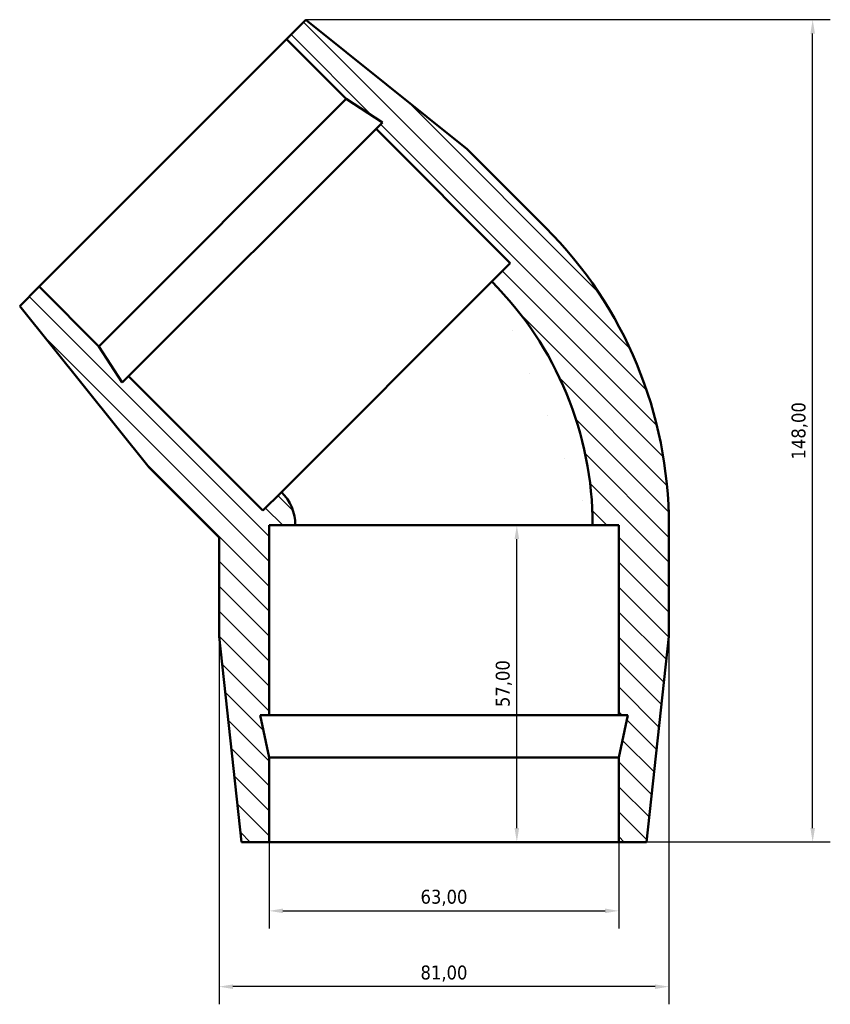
# Model space of a CAD drawing. Header units: millimetres. Extents: x -126 to 1288, y -178 to 886.
# Tile 3 of 6: x 95 to 241, y 700 to 877. Entities that reach past the tile are written whole.
import ezdxf

# ---------------------------------------------------------------- set-up
doc = ezdxf.new("R2010")
doc.units = ezdxf.units.MM
for name, color, linetype, lineweight in [('Dimension (ISO)', 7, 'Continuous', 25), ('Hatch (ISO)', 7, 'Continuous', 18), ('Visible (ISO)', 7, 'Continuous', 50)]:
    doc.layers.add(name, color=color, linetype=linetype, lineweight=lineweight)
doc.styles.add('Note Text (ISO)', font='tahoma.ttf')
doc.dimstyles.new('Default (ISO)', dxfattribs={"dimtxt": 2.5, "dimasz": 2.5, "dimexe": 3.175, "dimexo": 0, "dimgap": 0.762, "dimtad": 1, "dimrnd": 1e-08, "dimzin": 0, "dimtxsty": 'Note Text (ISO)', "dimcen": 0.09, "dimdle": 10, "dimclrd": 256, "dimclre": 256, "dimclrt": 232, "dimazin": 0, "dimtfac": 1.40208, "dimtmove": 0, "dimatfit": 3, "dimfxl": 1, "dimtolj": 1, "dimtzin": 0, "dimlwd": -1, "dimlwe": -1, "dimarcsym": 0})

# ---------------------------------------------------------------- blocks, each defined once
blk = doc.blocks.new('*D11')
at = {"layer": 'Defpoints', "color": 0, "transparency": 16777216}
for p in [(146.08, 877.03), (237.33, 877.03), (170.94, 729.03)]:
    blk.add_point(p, dxfattribs=at)
at = {"layer": 'Dimension (ISO)', "transparency": 16777216}
for p, q in [((146.08, 877.03), (240.51, 877.03)), ((237.33, 731.53), (237.33, 874.53)), ((170.94, 729.03), (240.51, 729.03))]:
    blk.add_line(p, q, dxfattribs=at)
for points in [[(236.92, 874.53), (237.75, 874.53), (237.33, 877.03)], [(236.92, 731.53), (237.75, 731.53), (237.33, 729.03)]]:
    blk.add_solid(points, dxfattribs=at)
at = {"layer": 'Dimension (ISO)', "color": 232, "true_color": 0xca0064, "transparency": 16777216, "insert": (234.98, 803.03), "char_height": 2.5, "attachment_point": 5, "rotation": 90, "style": 'Note Text (ISO)'}
blk.add_mtext('\\A1;148,00', dxfattribs=at)
blk = doc.blocks.new('*D12')
at = {"layer": 'Defpoints', "color": 0, "transparency": 16777216}
for p in [(170.94, 786.03), (184.06, 786.03), (170.94, 729.03)]:
    blk.add_point(p, dxfattribs=at)
at = {"layer": 'Dimension (ISO)', "transparency": 16777216}
for p, q in [((170.94, 786.03), (187.23, 786.03)), ((184.06, 731.53), (184.06, 783.53)), ((170.94, 729.03), (187.23, 729.03))]:
    blk.add_line(p, q, dxfattribs=at)
for points in [[(183.64, 783.53), (184.48, 783.53), (184.06, 786.03)], [(183.64, 731.53), (184.48, 731.53), (184.06, 729.03)]]:
    blk.add_solid(points, dxfattribs=at)
at = {"layer": 'Dimension (ISO)', "color": 232, "true_color": 0xca0064, "transparency": 16777216, "insert": (181.71, 757.53), "char_height": 2.5, "attachment_point": 5, "rotation": 90, "style": 'Note Text (ISO)'}
blk.add_mtext('\\A1;57,00', dxfattribs=at)
blk = doc.blocks.new('*D13')
at = {"layer": 'Defpoints', "color": 0, "transparency": 16777216}
for p in [(139.44, 729.03), (202.44, 729.03), (202.44, 716.63)]:
    blk.add_point(p, dxfattribs=at)
at = {"layer": 'Dimension (ISO)', "transparency": 16777216}
for p, q in [((139.44, 729.03), (139.44, 713.46)), ((202.44, 729.03), (202.44, 713.46)), ((141.94, 716.63), (199.94, 716.63))]:
    blk.add_line(p, q, dxfattribs=at)
for points in [[(141.94, 717.05), (141.94, 716.22), (139.44, 716.63)], [(199.94, 717.05), (199.94, 716.22), (202.44, 716.63)]]:
    blk.add_solid(points, dxfattribs=at)
at = {"layer": 'Dimension (ISO)', "color": 232, "true_color": 0xca0064, "transparency": 16777216, "insert": (170.94, 718.98), "char_height": 2.5, "attachment_point": 5, "style": 'Note Text (ISO)'}
blk.add_mtext('\\A1;63,00', dxfattribs=at)
blk = doc.blocks.new('*D14')
at = {"layer": 'Defpoints', "color": 0, "transparency": 16777216}
for p in [(130.44, 766.03), (211.44, 766.03), (130.44, 702.99)]:
    blk.add_point(p, dxfattribs=at)
at = {"layer": 'Dimension (ISO)', "transparency": 16777216}
for p, q in [((130.44, 766.03), (130.44, 699.81)), ((211.44, 766.03), (211.44, 699.81)), ((208.94, 702.99), (132.94, 702.99))]:
    blk.add_line(p, q, dxfattribs=at)
for points in [[(132.94, 703.4), (132.94, 702.57), (130.44, 702.99)], [(208.94, 703.4), (208.94, 702.57), (211.44, 702.99)]]:
    blk.add_solid(points, dxfattribs=at)
at = {"layer": 'Dimension (ISO)', "color": 232, "true_color": 0xca0064, "transparency": 16777216, "insert": (170.94, 705.34), "char_height": 2.5, "attachment_point": 5, "style": 'Note Text (ISO)'}
blk.add_mtext('\\A1;81,00', dxfattribs=at)

msp = doc.modelspace()

# ---------------------------------------------------------------- hatches: boundary and pattern name
at = {"layer": 'Hatch (ISO)'}
h = msp.add_hatch(dxfattribs=at)
h.set_pattern_fill('ANSI31', color=256, scale=25.4, angle=90, style=0)
h.set_pattern_definition([(135, (449.3754, -226.3886), (-2.245064, -2.245064), [])])
edge = h.paths.add_edge_path()
edge.add_ellipse((135.695, 786.025), major_axis=(75.743, 0), ratio=1, start_angle=0, end_angle=45)
edge.add_line((189.253, 839.584), (175.111, 853.726))
edge.add_line((175.111, 853.726), (146.084, 877.025))
edge.add_line((146.084, 877.025), (142.584, 873.525))
edge.add_line((142.584, 873.525), (153.332, 862.777))
edge.add_line((153.332, 862.777), (159.849, 858.545))
edge.add_line((159.849, 858.545), (158.706, 857.403))
edge.add_line((158.706, 857.403), (182.889, 833.22))
edge.add_line((182.889, 833.22), (179.548, 829.879))
edge.add_ellipse((135.695, 786.025), major_axis=(43.854, 43.854), ratio=1, start_angle=315, end_angle=360, ccw=False)
edge.add_line((197.713, 786.025), (202.438, 786.025))
edge.add_line((202.438, 786.025), (202.438, 751.825))
edge.add_line((202.438, 751.825), (204.053, 751.825))
edge.add_line((204.053, 751.825), (202.438, 744.225))
edge.add_line((202.438, 744.225), (202.438, 729.025))
edge.add_line((202.438, 729.025), (207.388, 729.025))
edge.add_line((207.388, 729.025), (211.438, 766.025))
edge.add_line((211.438, 766.025), (211.438, 786.025))
edge = h.paths.add_edge_path()
edge.add_line((117.836, 796.45), (130.438, 783.848))
edge.add_line((130.438, 783.848), (130.438, 766.025))
edge.add_line((130.438, 766.025), (134.488, 729.025))
edge.add_line((134.488, 729.025), (139.438, 729.025))
edge.add_line((139.438, 729.025), (139.438, 744.225))
edge.add_line((139.438, 744.225), (137.823, 751.825))
edge.add_line((137.823, 751.825), (139.438, 751.825))
edge.add_line((139.438, 751.825), (139.438, 786.025))
edge.add_line((139.438, 786.025), (144.163, 786.025))
edge.add_ellipse((135.695, 786.025), major_axis=(8.468, 0), ratio=1, start_angle=0, end_angle=45)
edge.add_line((141.683, 792.013), (138.342, 788.672))
edge.add_line((138.342, 788.672), (114.159, 812.855))
edge.add_line((114.159, 812.855), (113.016, 811.713))
edge.add_line((113.016, 811.713), (108.785, 818.229))
edge.add_line((108.785, 818.229), (98.037, 828.977))
edge.add_line((98.037, 828.977), (94.536, 825.477))
edge.add_line((94.536, 825.477), (117.836, 796.45))

# ---------------------------------------------------------------- linework, layer by layer
at = {"layer": 'Visible (ISO)'}
for p, q in [((146.084, 877.025), (142.584, 873.525)), ((175.111, 853.726), (146.084, 877.025)), ((98.037, 828.977), (142.584, 873.525)), ((142.584, 873.525), (153.332, 862.777)), ((108.785, 818.229), (153.332, 862.777)), ((153.332, 862.777), (159.849, 858.545)), ((159.849, 858.545), (158.706, 857.403)), ((114.159, 812.855), (158.706, 857.403)), ((158.706, 857.403), (182.889, 833.22)), ((189.253, 839.584), (175.111, 853.726)), ((182.889, 833.22), (179.548, 829.879)), ((141.683, 792.013), (179.548, 829.879)), ((98.037, 828.977), (94.536, 825.477)), ((108.785, 818.229), (98.037, 828.977)), ((94.536, 825.477), (117.836, 796.45)), ((113.016, 811.713), (108.785, 818.229)), ((114.159, 812.855), (113.016, 811.713)), ((138.342, 788.672), (114.159, 812.855)), ((117.836, 796.45), (130.438, 783.848)), ((141.683, 792.013), (138.342, 788.672)), ((139.438, 751.825), (139.438, 786.025)), ((139.438, 786.025), (144.163, 786.025)), ((197.713, 786.025), (144.163, 786.025)), ((197.713, 786.025), (202.438, 786.025)), ((202.438, 786.025), (202.438, 751.825)), ((211.438, 766.025), (211.438, 786.025)), ((130.438, 783.848), (130.438, 766.025)), ((130.438, 766.025), (134.488, 729.025)), ((207.388, 729.025), (211.438, 766.025)), ((139.438, 744.225), (137.823, 751.825)), ((137.823, 751.825), (139.438, 751.825)), ((202.438, 751.825), (139.438, 751.825)), ((202.438, 751.825), (204.053, 751.825)), ((204.053, 751.825), (202.438, 744.225)), ((139.438, 729.025), (139.438, 744.225)), ((202.438, 744.225), (139.438, 744.225)), ((202.438, 744.225), (202.438, 729.025)), ((134.488, 729.025), (139.438, 729.025)), ((202.438, 729.025), (139.438, 729.025)), ((202.438, 729.025), (207.388, 729.025))]:
    msp.add_line(p, q, dxfattribs=at)
for radius in [75.743, 62.018, 8.468]:
    msp.add_arc((135.695, 786.025), radius, 0, 45, dxfattribs=at)

# ---------------------------------------------------------------- dimensions: what is measured, and where the dimension line sits
at = {"layer": 'Dimension (ISO)'}
for base, p2, picture, middle in [((237.334, 877.025), (146.084, 877.025), '*D11', (234.983, 803.025)), ((184.058, 786.025), (170.938, 786.025), '*D12', (181.711, 757.525))]:
    dim = msp.add_linear_dim(base=base, p1=(170.938, 729.025), p2=p2, angle=90, dimstyle='Default (ISO)', dxfattribs=at)
    dim.commit()
    dim.dimension.update_dxf_attribs({"geometry": picture, "text_midpoint": middle})
for base, p1, p2, picture, middle in [((130.438, 702.988), (211.438, 766.025), (130.438, 766.025), '*D14', (170.938, 705.339)), ((202.438, 716.634), (139.438, 729.025), (202.438, 729.025), '*D13', (170.938, 718.983))]:
    dim = msp.add_linear_dim(base=base, p1=p1, p2=p2, dimstyle='Default (ISO)', dxfattribs=at)
    dim.commit()
    dim.dimension.update_dxf_attribs({"geometry": picture, "text_midpoint": middle})

doc.saveas('drawing.dxf')
